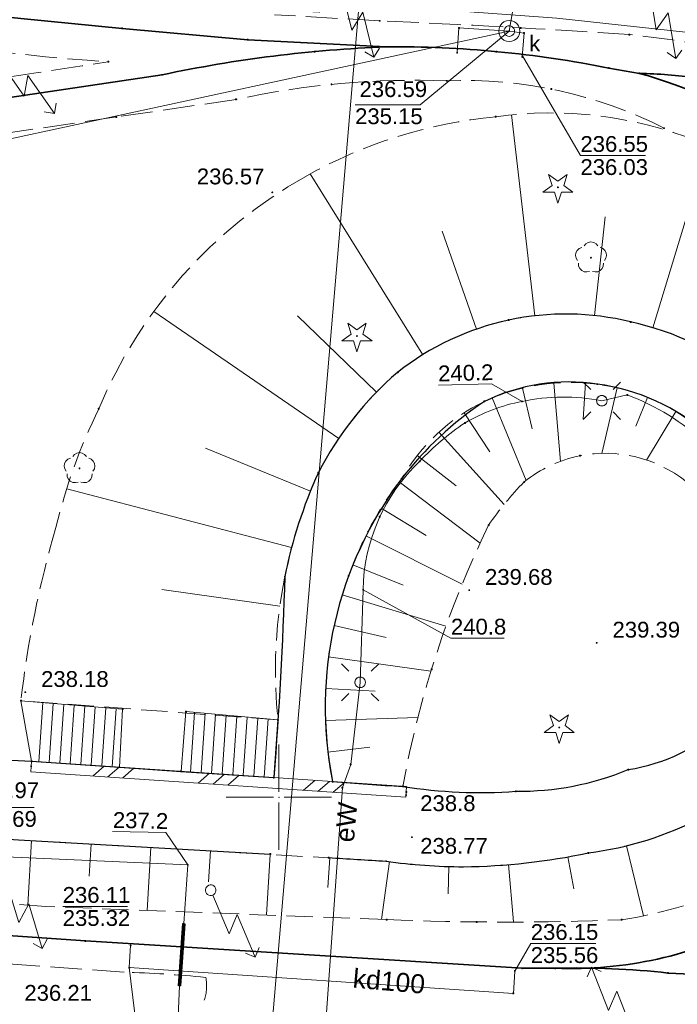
# Model space of a CAD drawing. Header units: metres. Extents: x 6603648 to 6604252, y 5739748 to 5740166.
# Tile 104 of 114: x 6604138 to 6604169, y 5740040 to 5740087. Entities that reach past the tile are written whole.
import ezdxf
from ezdxf.enums import TextEntityAlignment as Align

# ---------------------------------------------------------------- set-up
doc = ezdxf.new("R2010")
doc.units = ezdxf.units.M
doc.header["$PDSIZE"] = 0.75
for name, pattern in [('ARK_LIN', [50, 50, 0]), ('PRZER2_5-1', [1.75, 1.25, -0.5]), ('PRZER3-1', [2, 1.5, -0.5])]:
    doc.linetypes.add(name, pattern=pattern)
doc.layers.get('0').update_dxf_attribs({"linetype": 'CONTINUOUS'})
for name, color, linetype, lineweight, true_color in [('GSLDSS', 7, 'CONTINUOUS', 18, 0x0a0909), ('GSLKOU', 7, 'CONTINUOUS', 18, 0x0a0909), ('GSLKRW', 7, 'CONTINUOUS', 25, 0x0a0909), ('GSLTTR', 7, 'CONTINUOUS', 35, 0x0a0909), ('GSPPRB', 7, 'CONTINUOUS', 18, 0x0a0909), ('GSPRDI', 7, 'CONTINUOUS', 18, 0x008000), ('GSPRDL', 7, 'CONTINUOUS', 18, 0x008000), ('GSPWPN', 7, 'CONTINUOUS', 13, 0x0a0909), ('GSPWPN_O', 7, 'CONTINUOUS', 13, 0x0a0909), ('GSPWPS', 7, 'CONTINUOUS', 13, 0x0a0909), ('GSPWPS_O', 7, 'CONTINUOUS', 13, 0x0a0909), ('GSSSCH', 7, 'CONTINUOUS', 18, 0x0a0909), ('GSSZSN', 7, 'CONTINUOUS', 18, 0x0a0909), ('GULENN', 1, 'CONTINUOUS', 18, 0xff0000), ('GULEOR', 1, 'CONTINUOUS', 35, 0xff0000), ('GULEWN', 1, 'CONTINUOUS', 18, 0xff0000), ('GULEWN_O', 1, 'CONTINUOUS', 18, 0xff0000), ('GULKDP', 7, 'CONTINUOUS', 18, 0x803300), ('GULKDP_O', 7, 'CONTINUOUS', 18, 0x803300), ('GULTPR', 7, 'CONTINUOUS', 18, 0xff9100), ('GUPISL', 7, 'CONTINUOUS', 18, 0x0a0909), ('GUPKSD', 7, 'CONTINUOUS', 18, 0x803300), ('GUPKWZ', 7, 'CONTINUOUS', 18, 0x0a0909), ('GUPKWZ_O', 7, 'CONTINUOUS', 18, 0x0a0909)]:
    doc.layers.add(name, color=color, linetype=linetype, lineweight=lineweight, true_color=true_color)
for name, color, linetype, true_color in [('GUPESH', 1, 'CONTINUOUS', 0xff0000), ('GUPESH_O', 1, 'CONTINUOUS', 0xff0000), ('GUPKSH', 7, 'CONTINUOUS', 0x803300), ('GUPKSH_O', 7, 'CONTINUOUS', 0x803300), ('GUPTSH_O', 7, 'CONTINUOUS', 0xff9100)]:
    doc.layers.add(name, color=color, linetype=linetype, true_color=true_color)
doc.layers.add('PKT_ARK', color=7, linetype='ARK_LIN', lineweight=18)
doc.styles.add('Arial', font='arial.ttf')

# ---------------------------------------------------------------- blocks, each defined once
blk = doc.blocks.new('GSPPRB0')
at = {"color": 0, "lineweight": 18}
blk.add_lwpolyline([(-0.007955, 0.0225), (0.007955, 0.0225), (0.0225, 0.007955), (0.0225, -0.007955), (0.007955, -0.0225), (-0.007955, -0.0225), (-0.0225, -0.007955), (-0.0225, 0.007955)], close=True, dxfattribs=at)
blk = doc.blocks.new('GSPWPS1')
blk.add_hatch(color=0).paths.add_polyline_path([(0, 0.045), (-0.011647, 0.043467), (-0.0225, 0.038971), (-0.03182, 0.03182), (-0.038971, 0.0225), (-0.043467, 0.011647), (-0.045, 0), (-0.043467, -0.011647), (-0.038971, -0.0225), (-0.03182, -0.03182), (-0.0225, -0.038971), (-0.011647, -0.043467), (0, -0.045), (0.011647, -0.043467), (0.0225, -0.038971), (0.03182, -0.03182), (0.038971, -0.0225), (0.043467, -0.011647), (0.045, 0), (0.043467, 0.011647), (0.038971, 0.0225), (0.03182, 0.03182), (0.0225, 0.038971), (0.011647, 0.043467)])
blk = doc.blocks.new('GUPISL1_5')
at = {"color": 0}
for points in [[(3.396745, 1.05234), (3.75, 0.7), (3.396745, 0.34766)], [(0.25, 0), (2.25, 0), (1.55, 0.7), (3.75, 0.7)]]:
    blk.add_lwpolyline(points, dxfattribs=at)
blk.add_lwpolyline([(0.25, 0), (0.241481, -0.064705), (0.216506, -0.125), (0.176777, -0.176777), (0.125, -0.216506), (0.064705, -0.241481), (0, -0.25), (-0.064705, -0.241481), (-0.125, -0.216506), (-0.176777, -0.176777), (-0.216506, -0.125), (-0.241481, -0.064705), (-0.25, 0), (-0.241481, 0.064705), (-0.216506, 0.125), (-0.176777, 0.176777), (-0.125, 0.216506), (-0.064705, 0.241481), (0, 0.25), (0.064705, 0.241481), (0.125, 0.216506), (0.176777, 0.176777), (0.216506, 0.125), (0.241481, 0.064705)], close=True, dxfattribs=at)
blk = doc.blocks.new('GUPISL1_10')
at = {"color": 0}
for points in [[(-0.883883, 0.883883), (-0.53033, 0.53033)], [(0.883883, 0.883883), (0.53033, 0.53033)], [(-0.883883, -0.883883), (-0.53033, -0.53033)], [(0.883883, -0.883883), (0.53033, -0.53033)]]:
    blk.add_lwpolyline(points, dxfattribs=at)
blk.add_lwpolyline([(0.25, 0), (0.234922, -0.085505), (0.19151, -0.160697), (0.125, -0.216507), (0.064705, -0.241482), (0, -0.25), (-0.064705, -0.241482), (-0.125, -0.216507), (-0.183262, -0.170042), (-0.225242, -0.10847), (-0.247207, -0.03726), (-0.247207, 0.03726), (-0.225242, 0.10847), (-0.183262, 0.170042), (-0.125, 0.216507), (-0.05563, 0.243732), (0.018682, 0.2493), (0.091335, 0.232718), (0.155872, 0.195458), (0.20656, 0.14083), (0.238893, 0.07369)], close=True, dxfattribs=at)
blk = doc.blocks.new('GUPISL1_4')
at = {"color": 0}
blk.add_lwpolyline([(0.25, 0), (0.241481, -0.064705), (0.216506, -0.125), (0.176777, -0.176777), (0.125, -0.216506), (0.064705, -0.241481), (0, -0.25), (-0.064705, -0.241481), (-0.125, -0.216506), (-0.176777, -0.176777), (-0.216506, -0.125), (-0.241481, -0.064705), (-0.25, 0), (-0.241481, 0.064705), (-0.216506, 0.125), (-0.176777, 0.176777), (-0.125, 0.216506), (-0.064705, 0.241481), (0, 0.25), (0.064705, 0.241481), (0.125, 0.216506), (0.176777, 0.176777), (0.216506, 0.125), (0.241481, 0.064705)], close=True, dxfattribs=at)
blk = doc.blocks.new('GUPESH1')
blk.add_hatch(color=0).paths.add_polyline_path([(0, 0.045), (-0.011647, 0.043467), (-0.0225, 0.038971), (-0.03182, 0.03182), (-0.038971, 0.0225), (-0.043467, 0.011647), (-0.045, 0), (-0.043467, -0.011647), (-0.038971, -0.0225), (-0.03182, -0.03182), (-0.0225, -0.038971), (-0.011647, -0.043467), (0, -0.045), (0.011647, -0.043467), (0.0225, -0.038971), (0.03182, -0.03182), (0.038971, -0.0225), (0.043467, -0.011647), (0.045, 0), (0.043467, 0.011647), (0.038971, 0.0225), (0.03182, 0.03182), (0.0225, 0.038971), (0.011647, 0.043467)])
blk = doc.blocks.new('GUPKWZ1_1')
at = {"color": 0}
blk.add_lwpolyline([(0.25, 0), (0.241481, -0.064705), (0.216506, -0.125), (0.176777, -0.176777), (0.125, -0.216506), (0.064705, -0.241481), (0, -0.25), (-0.064705, -0.241481), (-0.125, -0.216506), (-0.176777, -0.176777), (-0.216506, -0.125), (-0.241481, -0.064705), (-0.25, 0), (-0.241481, 0.064705), (-0.216506, 0.125), (-0.176777, 0.176777), (-0.125, 0.216506), (-0.064705, 0.241481), (0, 0.25), (0.064705, 0.241481), (0.125, 0.216506), (0.176777, 0.176777), (0.216506, 0.125), (0.241481, 0.064705)], close=True, dxfattribs=at)
blk = doc.blocks.new('GUPKSD1_1')
at = {"color": 0}
blk.add_lwpolyline([(0.5, 0), (0.482963, -0.12941), (0.433013, -0.25), (0.353553, -0.353553), (0.25, -0.433013), (0.12941, -0.482963), (0, -0.5), (-0.12941, -0.482963), (-0.25, -0.433013), (-0.353553, -0.353553), (-0.433013, -0.25), (-0.482963, -0.12941), (-0.5, 0), (-0.482963, 0.12941), (-0.433013, 0.25), (-0.353553, 0.353553), (-0.25, 0.433013), (-0.12941, 0.482963), (0, 0.5), (0.12941, 0.482963), (0.25, 0.433013), (0.353553, 0.353553), (0.433013, 0.25), (0.482963, 0.12941)], close=True, dxfattribs=at)
blk = doc.blocks.new('GSPRDL1')
blk.add_hatch(color=0).paths.add_polyline_path([(-0.045, 0), (-0.042798, -0.013906), (-0.036406, -0.02645), (-0.02645, -0.036406), (-0.013906, -0.042798), (0, -0.045), (0.013906, -0.042798), (0.02645, -0.036406), (0.036406, -0.02645), (0.042798, -0.013906), (0.045, 0), (0.042798, 0.013906), (0.036406, 0.02645), (0.02645, 0.036406), (0.013906, 0.042798), (0, 0.045), (-0.013906, 0.042798), (-0.02645, 0.036406), (-0.036406, 0.02645), (-0.042798, 0.013906)])
at = {"color": 0}
for points in [[(-0.646351, 0.068773), (-0.677512, 0.194901), (-0.663766, 0.324092), (-0.606763, 0.440839), (-0.513345, 0.531129), (-0.394725, 0.584125), (-0.265141, 0.593465)], [(-0.134326, 0.635969), (-0.024001, 0.70458), (0.103115, 0.731429), (0.231763, 0.713292), (0.346501, 0.652348), (0.433559, 0.55591), (0.482485, 0.435555)], [(0.563333, 0.324277), (0.662679, 0.240553), (0.727494, 0.127956), (0.75, 0), (0.727494, -0.127956), (0.662679, -0.240553), (0.563333, -0.324277)], [(-0.265141, -0.593465), (-0.394725, -0.584125), (-0.513345, -0.531129), (-0.606763, -0.440839), (-0.663766, -0.324092), (-0.677512, -0.194901), (-0.646351, -0.068773)], [(0.482485, -0.435555), (0.433559, -0.55591), (0.346501, -0.652348), (0.231763, -0.713292), (0.103115, -0.731429), (-0.024001, -0.70458), (-0.134326, -0.635969)]]:
    blk.add_lwpolyline(points, dxfattribs=at)
blk = doc.blocks.new('GSPRDI1')
blk.add_hatch(color=0).paths.add_polyline_path([(-0.045, 0), (-0.042798, -0.013906), (-0.036406, -0.02645), (-0.02645, -0.036406), (-0.013906, -0.042798), (0, -0.045), (0.013906, -0.042798), (0.02645, -0.036406), (0.036406, -0.02645), (0.042798, -0.013906), (0.045, 0), (0.042798, 0.013906), (0.036406, 0.02645), (0.02645, 0.036406), (0.013906, 0.042798), (0, 0.045), (-0.013906, 0.042798), (-0.02645, 0.036406), (-0.036406, 0.02645), (-0.042798, 0.013906)])
at = {"color": 0}
blk.add_lwpolyline([(0.088531, -0.272471), (-0.231778, -0.713338), (-0.231778, -0.168396), (-0.750048, 0), (-0.231778, 0.168396), (-0.231778, 0.713338), (0.088531, 0.272471), (0.606801, 0.440867), (0.286493, 0), (0.606801, -0.440867)], close=True, dxfattribs=at)
blk = doc.blocks.new('GSPWPN1')
blk.add_hatch(color=0).paths.add_polyline_path([(0, 0.045), (-0.011647, 0.043467), (-0.0225, 0.038971), (-0.03182, 0.03182), (-0.038971, 0.0225), (-0.043467, 0.011647), (-0.045, 0), (-0.043467, -0.011647), (-0.038971, -0.0225), (-0.03182, -0.03182), (-0.0225, -0.038971), (-0.011647, -0.043467), (0, -0.045), (0.011647, -0.043467), (0.0225, -0.038971), (0.03182, -0.03182), (0.038971, -0.0225), (0.043467, -0.011647), (0.045, 0), (0.043467, 0.011647), (0.038971, 0.0225), (0.03182, 0.03182), (0.0225, 0.038971), (0.011647, 0.043467)])
blk = doc.blocks.new('GUPKSH1')
blk.add_hatch(color=0).paths.add_polyline_path([(0, 0.045), (-0.011647, 0.043467), (-0.0225, 0.038971), (-0.03182, 0.03182), (-0.038971, 0.0225), (-0.043467, 0.011647), (-0.045, 0), (-0.043467, -0.011647), (-0.038971, -0.0225), (-0.03182, -0.03182), (-0.0225, -0.038971), (-0.011647, -0.043467), (0, -0.045), (0.011647, -0.043467), (0.0225, -0.038971), (0.03182, -0.03182), (0.038971, -0.0225), (0.043467, -0.011647), (0.045, 0), (0.043467, 0.011647), (0.038971, 0.0225), (0.03182, 0.03182), (0.0225, 0.038971), (0.011647, 0.043467)])
blk = doc.blocks.new('GSLDSS1')
at = {"color": 0}
for points in [[(-0.955, -0.25), (-0.455, 0.25)], [(-0.25, -0.25), (0.25, 0.25)], [(0.455, -0.25), (0.955, 0.25)]]:
    blk.add_lwpolyline(points, dxfattribs=at)
blk = doc.blocks.new('GSLDSS2')
at = {"color": 0}
blk.add_lwpolyline([(0, 0.25), (0, -0.25)], dxfattribs=at)
blk = doc.blocks.new('ASS_SYM', base_point=(826.5, 303.25))
at = {"layer": 'PKT_ARK'}
for p, q in [((826.5, 303.5), (826.5, 305.75)), ((826.25, 303.25), (824, 303.25)), ((826.5, 303), (826.5, 300.75)), ((826.75, 303.25), (829, 303.25))]:
    blk.add_line(p, q, dxfattribs=at)
blk.add_point((826.5, 303.25), dxfattribs=at)
blk.add_point((826.5, 303.25), dxfattribs=at)

msp = doc.modelspace()

# ---------------------------------------------------------------- linework, layer by layer
at = {"layer": 'GSLDSS', "color": 18, "linetype": 'Continuous', "lineweight": 18, "true_color": 0x0a0909}
for points in [[(6604138.267, 5740051.706), (6604156.057, 5740050.499)], [(6604138.233, 5740051.207), (6604156.023, 5740050)]]:
    msp.add_lwpolyline(points, dxfattribs=at)
at = {"layer": 'GSLKOU', "color": 18, "linetype": 'PRZER3-1', "lineweight": 18, "true_color": 0x0a0909}
for points in [[(6604141.907, 5740084.871, -0.053183), (6604126.211, 5740087.487)], [(6604154.772, 5740086.809, -0.005565), (6604166.617, 5740086.157)], [(6604170.72, 5740085.569, 0.018026), (6604166.617, 5740086.157)], [(6604141.907, 5740084.871, -0.006128), (6604135.256, 5740083.878)], [(6604157.949, 5740083.963, 0.062447), (6604147.965, 5740083.082)], [(6604168.267, 5740081.719, 0.128258), (6604157.949, 5740083.963)], [(6604146.529, 5740041.455, 0.019696), (6604142.653, 5740041.698), (6604131.424, 5740042.523)], [(6604146.46, 5740040.384, 0.135768), (6604146.529, 5740041.455)]]:
    msp.add_lwpolyline(points, format="xyb", dxfattribs=at)
for points in [[(6604154.772, 5740086.809), (6604149.795, 5740087.1)], [(6604147.965, 5740083.082), (6604142.29, 5740082.249)], [(6604142.29, 5740082.249), (6604135.598, 5740081.264)]]:
    msp.add_lwpolyline(points, dxfattribs=at)
at = {"layer": 'GSLKRW', "color": 18, "linetype": 'Continuous', "lineweight": 25, "true_color": 0x0a0909}
for points in [[(6604078.702, 5740075.463), (6604078.436, 5740071.757), (6604078.095, 5740066.789), (6604080.313, 5740064.413), (6604095.949, 5740063.306), (6604095.702, 5740059.66), (6604079.849, 5740060.663), (6604077.504, 5740057.896), (6604077.432, 5740056.494, 0.506773), (6604078.556, 5740055.266), (6604107.524, 5740053.246), (6604138.267, 5740051.706), (6604142.436, 5740051.423), (6604145.357, 5740051.225), (6604149.757, 5740050.927)], [(6604152.353, 5740047.135, -0.002218), (6604155.086, 5740046.966, 0.034905), (6604158.757, 5740046.701, 0.049034), (6604164.675, 5740047.36, 0.087623), (6604170.092, 5740049.049, 0.138762), (6604174.741, 5740052.643, 0.118971), (6604176.821, 5740058.175, 0.113231), (6604175.984, 5740064.47, 0.136849), (6604172.457, 5740069.8, 0.112801), (6604166.68, 5740072.535, 0.1135), (6604160.897, 5740072.619, 0.113973), (6604155.626, 5740070.143, 0.0963), (6604151.87, 5740065.387, 0.057261), (6604150.279, 5740060.464, -0.012188), (6604149.757, 5740050.927)], [(6603888.801, 5740017.506), (6603885.242, 5740019.905, -0.218891), (6603885.821, 5740024.938), (6603888.034, 5740028.323), (6603906.03, 5740055.169), (6603908.072, 5740058.081), (6603912.794, 5740059.515), (6603917.178, 5740060.884), (6603953.638, 5740058.284), (6604021.892, 5740053.85), (6604045.218, 5740052.297), (6604064.461, 5740050.903), (6604072.071, 5740050.465), (6604076.781, 5740050.019), (6604079.816, 5740051.791), (6604113.94, 5740049.504), (6604137.646, 5740047.978), (6604149.589, 5740047.305)]]:
    msp.add_lwpolyline(points, format="xyb", dxfattribs=at)
msp.add_lwpolyline([(6604152.543, 5740050.738, 0.00478), (6604155.878, 5740050.511, 0.058001), (6604161.235, 5740050.282, 0.100799), (6604166.566, 5740051.309, 0.312502), (6604173.634, 5740057.982, 0.140193), (6604172.88, 5740063.638, 0.111889), (6604170.329, 5740067.187, 0.150886), (6604165.099, 5740069.583, 0.151745), (6604159.744, 5740068.765, 0.081256), (6604155.817, 5740065.096, 0.213558)], format="xyb", close=True, dxfattribs=at)
at = {"layer": 'GSLTTR', "color": 18, "linetype": 'Continuous', "lineweight": 35, "true_color": 0x0a0909}
for points in [[(6604167.096, 5740084.318), (6604165.645, 5740084.567, 0.051508), (6604155.081, 5740085.576), (6604148.519, 5740085.913), (6604142.563, 5740086.451), (6604137.767, 5740086.918, -0.022546), (6604130.54, 5740088.044, -0.013186), (6604126.863, 5740088.878, 0.011074), (6604122.61, 5740090.102, 0.01075), (6604118.319, 5740091.134, 0.033008), (6604107.939, 5740092.757), (6604098.337, 5740093.504), (6604070.94, 5740095.464), (6604010.94, 5740099.16)], [(6604068.91, 5740077.308), (6604083.319, 5740076.669, 0.021873), (6604087.11, 5740076.425, 0.016692), (6604091.011, 5740076.521, 0.018464), (6604094.749, 5740076.858, -0.008612), (6604103.734, 5740078.251), (6604131.476, 5740082.313), (6604144.458, 5740084.247, -0.042741), (6604155.081, 5740085.576)], [(6604163.112, 5740041.89, 0.128523), (6604172.531, 5740043.977, 0.098744), (6604179.365, 5740049.885, 0.096383), (6604183.149, 5740057.078, 0.079408), (6604184.04, 5740063.872, 0.09093), (6604182.645, 5740070.943, 0.078559), (6604178.985, 5740076.887, 0.144244), (6604167.096, 5740084.318)], [(6604167.096, 5740084.318, -0.028285), (6604169.798, 5740084.106, -0.055782), (6604174.877, 5740082.841, -0.084448), (6604180.638, 5740079.73, -0.051159), (6604184.519, 5740075.669, -0.060941), (6604187.78, 5740070.306, -0.016376), (6604190.072, 5740062.242), (6604191.075, 5740054.389), (6604194.078, 5740036.806)], [(6604163.112, 5740041.89, -0.033898), (6604168.458, 5740041.663, -0.073586), (6604174.082, 5740040.625, -0.024521), (6604181.625, 5740036.567, -0.038933), (6604184.877, 5740034.002, -0.119005), (6604191, 5740026.38, -0.122274), (6604193.17, 5740012.89)]]:
    msp.add_lwpolyline(points, format="xyb", dxfattribs=at)
for points in [[(6604037.573, 5740050.167), (6604048.92, 5740049.444), (6604059.65, 5740048.692), (6604071.729, 5740047.86), (6604083.207, 5740047.101), (6604095.449, 5740046.202), (6604106.259, 5740045.477), (6604116.367, 5740044.842), (6604127.74, 5740044.087), (6604140.825, 5740043.186)], [(6604140.825, 5740043.186), (6604161.536, 5740041.889), (6604163.112, 5740041.89)]]:
    msp.add_lwpolyline(points, dxfattribs=at)
at = {"layer": 'GSSSCH', "color": 18, "linetype": 'Continuous', "lineweight": 18, "true_color": 0x0a0909}
for points in [[(6604137.764, 5740054.572), (6604138.267, 5740051.706), (6604142.436, 5740051.423), (6604142.583, 5740054.179)], [(6604145.586, 5740054.059), (6604145.357, 5740051.225), (6604149.757, 5740050.927), (6604149.955, 5740053.666)]]:
    msp.add_lwpolyline(points, close=True, dxfattribs=at)
for points in [[(6604138.606, 5740051.683), (6604138.796, 5740054.488)], [(6604139.104, 5740051.649), (6604139.294, 5740054.447)], [(6604139.603, 5740051.615), (6604139.793, 5740054.407)], [(6604140.102, 5740051.582), (6604140.291, 5740054.366)], [(6604140.601, 5740051.548), (6604140.789, 5740054.325)], [(6604141.1, 5740051.514), (6604141.288, 5740054.284)], [(6604141.599, 5740051.48), (6604141.786, 5740054.244)], [(6604142.098, 5740051.446), (6604142.285, 5740054.203)], [(6604145.811, 5740051.194), (6604146.003, 5740054.021)], [(6604146.31, 5740051.16), (6604146.501, 5740053.977)], [(6604146.809, 5740051.127), (6604146.999, 5740053.932)], [(6604147.308, 5740051.093), (6604147.497, 5740053.887)], [(6604147.807, 5740051.059), (6604147.996, 5740053.842)], [(6604148.306, 5740051.025), (6604148.494, 5740053.798)], [(6604148.804, 5740050.991), (6604148.992, 5740053.753)], [(6604149.303, 5740050.957), (6604149.49, 5740053.708)]]:
    msp.add_lwpolyline(points, dxfattribs=at)
at = {"layer": 'GSSZSN', "color": 18, "linetype": 'PRZER2_5-1', "lineweight": 18, "true_color": 0x0a0909}
for points in [[(6604200.31, 5739975.805), (6604201.657, 5740002.249), (6604202.338, 5740017.198), (6604202.391, 5740021.274, 0.030141), (6604201.969, 5740032.124, 0.048447), (6604196.604, 5740055.037, 0.157931), (6604186.235, 5740077.685, 0.088608), (6604179.979, 5740083.224, 0.100943), (6604163.705, 5740088.239), (6604155.047, 5740089.58), (6604149.904, 5740090.103), (6604128.57, 5740092.566), (6604104.139, 5740096.179), (6604080.731, 5740097.978), (6604078.231, 5740098.107), (6604071.112, 5740098.748), (6604054.777, 5740100.339), (6604036.908, 5740101.601)], [(6604172.457, 5740069.8, 0.112801), (6604166.68, 5740072.535, 0.1135), (6604160.897, 5740072.619, 0.113973), (6604155.626, 5740070.143, 0.0963), (6604151.87, 5740065.387, 0.133341), (6604149.955, 5740053.666), (6604137.764, 5740054.572, -0.04295), (6604139.421, 5740062.779, -0.054717), (6604141.457, 5740068.419, -0.166254), (6604151.239, 5740079.417, -0.105758), (6604160.284, 5740082.259, -0.130843), (6604169.85, 5740081.1, -0.140353)], [(6604172.457, 5740069.8, 0.112801), (6604166.68, 5740072.535, 0.1135), (6604160.897, 5740072.619, 0.113973), (6604155.626, 5740070.143, 0.0963), (6604151.87, 5740065.387, 0.133341), (6604149.955, 5740053.666), (6604137.764, 5740054.572, -0.04295), (6604139.421, 5740062.779, -0.054717), (6604141.457, 5740068.419, -0.166254), (6604151.239, 5740079.417, -0.105758), (6604160.284, 5740082.259, -0.130843), (6604169.85, 5740081.1, -0.140353)], [(6604172.088, 5740045.897, -0.063547), (6604166.26, 5740044.187, -0.020206), (6604155.106, 5740044.198), (6604138.95, 5740044.814), (6604113.443, 5740046.833), (6604079.64, 5740049.607), (6604076.781, 5740050.019), (6604079.816, 5740051.791), (6604113.94, 5740049.504), (6604137.646, 5740047.978), (6604155.086, 5740046.966, 0.034905), (6604158.757, 5740046.701, 0.049034), (6604164.675, 5740047.36, 0.087623), (6604170.092, 5740049.049, 0.138762)], [(6604172.088, 5740045.897, -0.063547), (6604166.26, 5740044.187, -0.020206), (6604155.106, 5740044.198), (6604138.95, 5740044.814), (6604113.443, 5740046.833), (6604079.64, 5740049.607), (6604076.781, 5740050.019), (6604079.816, 5740051.791), (6604113.94, 5740049.504), (6604137.646, 5740047.978), (6604155.086, 5740046.966, 0.034905), (6604158.757, 5740046.701, 0.049034), (6604164.675, 5740047.36, 0.087623), (6604170.092, 5740049.049, 0.138762)]]:
    msp.add_lwpolyline(points, format="xyb", dxfattribs=at)
at = {"layer": 'GSSZSN', "color": 18, "linetype": 'Continuous', "lineweight": 18, "true_color": 0x0a0909}
for points in [[(6604162.133, 5740072.822), (6604161.025, 5740082.348)], [(6604162.133, 5740072.822), (6604161.025, 5740082.348)], [(6604167.733, 5740072.26), (6604170.354, 5740080.875)], [(6604167.733, 5740072.26), (6604170.354, 5740080.875)], [(6604156.821, 5740070.978), (6604151.483, 5740079.553)], [(6604156.821, 5740070.978), (6604151.483, 5740079.553)], [(6604164.962, 5740072.835), (6604165.479, 5740077.508)], [(6604164.962, 5740072.835), (6604165.479, 5740077.508)], [(6604159.376, 5740072.192), (6604157.744, 5740076.83)], [(6604159.376, 5740072.192), (6604157.744, 5740076.83)], [(6604152.834, 5740067.009), (6604144.063, 5740073.03)], [(6604152.834, 5740067.009), (6604144.063, 5740073.03)], [(6604154.623, 5740069.202), (6604150.877, 5740072.824)], [(6604154.623, 5740069.202), (6604150.877, 5740072.824)], [(6604161.55, 5740069.393), (6604162.017, 5740067.457)], [(6604163.038, 5740069.632), (6604163.348, 5740065.919)], [(6604164.546, 5740069.639), (6604164.425, 5740067.915)], [(6604166.036, 5740069.409), (6604165.309, 5740066.302)], [(6604160.116, 5740068.927), (6604161.723, 5740065.022)], [(6604167.474, 5740068.953), (6604166.922, 5740067.597)], [(6604158.783, 5740068.223), (6604160.001, 5740066.367)], [(6604168.825, 5740068.284), (6604167.439, 5740065.985)], [(6604157.589, 5740067.303), (6604160.68, 5740063.88)], [(6604151.497, 5740064.517), (6604146.51, 5740066.545)], [(6604151.497, 5740064.517), (6604146.51, 5740066.545)], [(6604156.562, 5740066.199), (6604158.4, 5740064.756)], [(6604155.71, 5740064.955), (6604159.54, 5740062.05)], [(6604150.598, 5740061.831), (6604139.934, 5740064.617)], [(6604150.598, 5740061.831), (6604139.934, 5740064.617)], [(6604154.856, 5740063.711), (6604156.986, 5740062.408)], [(6604154.119, 5740062.394), (6604158.688, 5740060.098)], [(6604153.504, 5740061.017), (6604155.896, 5740060.054)], [(6604150.042, 5740059.054), (6604144.444, 5740059.841)], [(6604150.042, 5740059.054), (6604144.444, 5740059.841)], [(6604153.003, 5740059.593), (6604157.923, 5740058.108)], [(6604152.617, 5740058.134), (6604155.08, 5740057.572)], [(6604152.355, 5740056.648), (6604157.21, 5740055.972)], [(6604152.218, 5740055.146), (6604154.557, 5740055.023)], [(6604152.207, 5740053.637), (6604156.594, 5740053.783)], [(6604152.322, 5740052.132), (6604154.317, 5740052.371)], [(6604138.084, 5740044.883), (6604138.262, 5740047.943)], [(6604138.084, 5740044.883), (6604138.262, 5740047.943)], [(6604141.091, 5740047.778), (6604141.003, 5740046.259)], [(6604141.091, 5740047.778), (6604141.003, 5740046.259)], [(6604143.747, 5740044.631), (6604143.921, 5740047.614)], [(6604143.747, 5740044.631), (6604143.921, 5740047.614)], [(6604167.283, 5740044.374), (6604166.485, 5740047.697)], [(6604167.283, 5740044.374), (6604166.485, 5740047.697)], [(6604146.75, 5740047.45), (6604146.665, 5740045.986)], [(6604146.75, 5740047.45), (6604146.665, 5740045.986)], [(6604149.413, 5740044.415), (6604149.579, 5740047.286)], [(6604149.413, 5740044.415), (6604149.579, 5740047.286)], [(6604152.409, 5740047.121), (6604152.327, 5740045.714)], [(6604152.409, 5740047.121), (6604152.327, 5740045.714)], [(6604163.701, 5740047.17), (6604163.985, 5740045.648)], [(6604163.701, 5740047.17), (6604163.985, 5740045.648)], [(6604154.871, 5740044.207), (6604155.237, 5740046.946)], [(6604154.871, 5740044.207), (6604155.237, 5740046.946)], [(6604158.061, 5740046.713), (6604158.024, 5740045.413)], [(6604158.061, 5740046.713), (6604158.024, 5740045.413)], [(6604161.127, 5740044.084), (6604160.892, 5740046.805)], [(6604161.127, 5740044.084), (6604160.892, 5740046.805)]]:
    msp.add_lwpolyline(points, dxfattribs=at)
at = {"layer": 'GSSZSN', "color": 18, "linetype": 'PRZER2_5-1', "lineweight": 18, "true_color": 0x0a0909}
msp.add_lwpolyline([(6604152.543, 5740050.738, -0.138333), (6604153.309, 5740060.495, -0.079199), (6604155.817, 5740065.096, -0.150512), (6604159.744, 5740068.765, -0.141725), (6604165.099, 5740069.583, -0.2649), (6604172.88, 5740063.638), (6604173.634, 5740057.982), (6604172.744, 5740060.464, 0.180268), (6604169.313, 5740064.966, 0.220769), (6604164.277, 5740066.186, 0.117341), (6604161.63, 5740064.95, 0.041163), (6604159.942, 5740062.898, 0.068366), (6604155.878, 5740050.511)], format="xyb", close=True, dxfattribs=at)
at = {"layer": 'GULENN', "color": 1, "linetype": 'Continuous', "lineweight": 18, "true_color": 0xff0000}
for points in [[(6604188.488, 5740076.383), (6604186.39, 5740076.271), (6604184.529, 5740078.294), (6604181.979, 5740080.753), (6604178.505, 5740082.924), (6604175.22, 5740084.639), (6604175.714, 5740086.429), (6604174.721, 5740086.069), (6604170.88, 5740086.092), (6604163.181, 5740086.938), (6604153.394, 5740087.652), (6604152.916, 5740088.553), (6604151.904, 5740087.222), (6604144.781, 5740087.599), (6604128.001, 5740089.767), (6604125.871, 5740084.776)], [(6604065.993, 5740059.265), (6604079.687, 5740058.229), (6604095.988, 5740056.886), (6604128.544, 5740054.978), (6604130.431, 5740055.635), (6604132.494, 5740055.497), (6604134.309, 5740055.273), (6604134.98, 5740051.756), (6604134.912, 5740047.674), (6604134.88, 5740047.273), (6604145.672, 5740046.799), (6604145.488, 5740044.005), (6604145.287, 5740041.06), (6604144.866, 5740031.62)]]:
    msp.add_lwpolyline(points, dxfattribs=at)
at = {"layer": 'GULEOR', "color": 1, "linetype": 'Continuous', "lineweight": 35, "true_color": 0xff0000}
for points in [[(6604145.237, 5740041.064), (6604145.438, 5740044.008)], [(6604145.537, 5740044.001), (6604145.336, 5740041.057)]]:
    msp.add_lwpolyline(points, dxfattribs=at)
at = {"layer": 'GULEWN', "color": 1, "linetype": 'Continuous', "lineweight": 18, "true_color": 0xff0000}
msp.add_lwpolyline([(6604172.571, 5740057.13, 0.056659), (6604173.12, 5740059.161, 0.139475), (6604172.807, 5740063.326, 0.192612), (6604166.52, 5740069.071), (6604165.315, 5740068.797, 0.099197), (6604161.535, 5740068.761, 0.087399), (6604158.825, 5740067.747, 0.057207), (6604156.671, 5740065.923, 0.201625), (6604153.992, 5740059.838), (6604153.85, 5740055.445), (6604153.408, 5740051.555), (6604153.01, 5740050.457), (6604151.933, 5740035.332), (6604152.883, 5740034.351), (6604151.856, 5740028.179), (6604151.738, 5740026.616), (6604151.806, 5740025.178), (6604150.906, 5740014.717), (6604149.966, 5740000.746), (6604150.015, 5739999.266), (6604149.906, 5739998.224), (6604149.201, 5739989.498), (6604148.755, 5739981.318)], format="xyb", dxfattribs=at)
at = {"layer": 'GULKDP', "color": 36, "linetype": 'Continuous', "lineweight": 18, "true_color": 0x803300}
for points in [[(6604160.923, 5740086.323), (6604161.141, 5740087.595)], [(6604160.923, 5740086.323), (6604126.045, 5740078.802), (6604075.213, 5740069.852), (6604072.17, 5740042.055)], [(6604158.453, 5740085.293), (6604158.539, 5740086.475), (6604160.923, 5740086.323)], [(6604161.538, 5740085.095), (6604161.625, 5740086.227), (6604160.923, 5740086.323)], [(6604143.402, 5740037.782), (6604142.899, 5740041.922), (6604142.968, 5740042.974)], [(6604142.899, 5740041.922), (6604161.117, 5740040.697), (6604161.186, 5740041.759)]]:
    msp.add_lwpolyline(points, dxfattribs=at)
at = {"layer": 'GULTPR', "color": 30, "linetype": 'Continuous', "lineweight": 18, "true_color": 0xff9100}
msp.add_lwpolyline([(6604141.932, 5739948.482), (6604155.423, 5740106.548), (6604158.075, 5740132.167)], dxfattribs=at)
at = {"layer": 'GUPESH_O', "color": 1, "linetype": 'Continuous', "lineweight": 13, "true_color": 0xff0000, "flags": 128}
for points in [[(6604161.535, 5740068.761), (6604160.082, 5740069.603), (6604157.563, 5740069.538)], [(6604153.992, 5740059.838), (6604158.158, 5740057.539), (6604160.678, 5740057.539)], [(6604145.672, 5740046.799), (6604144.634, 5740048.321), (6604142.114, 5740048.376)]]:
    msp.add_lwpolyline(points, dxfattribs=at)
at = {"layer": 'GUPKSH_O', "color": 36, "linetype": 'Continuous', "lineweight": 13, "true_color": 0x803300, "flags": 128}
for points in [[(6604160.923, 5740086.323), (6604156.693, 5740082.832), (6604153.613, 5740082.832)], [(6604161.546, 5740085.143), (6604164.299, 5740080.423), (6604167.379, 5740080.423)], [(6604139.745, 5740044.819), (6604142.825, 5740044.819)], [(6604161.943, 5740043.062), (6604161.186, 5740041.759)], [(6604161.943, 5740043.062), (6604165.023, 5740043.062)]]:
    msp.add_lwpolyline(points, dxfattribs=at)
at = {"layer": 'GUPTSH_O', "color": 30, "linetype": 'Continuous', "lineweight": 13, "true_color": 0xff9100, "flags": 128}
msp.add_lwpolyline([(6604133.049, 5740052.577), (6604135.311, 5740049.517), (6604138.391, 5740049.517)], dxfattribs=at)

# ---------------------------------------------------------------- block references
at = {"layer": 'GSLDSS', "color": 18, "linetype": 'Continuous', "lineweight": 18, "true_color": 0x0a0909, "rotation": 356.1185359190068}
for name, p in [('GSLDSS2', (6604138.25, 5740051.457)), ('GSLDSS1', (6604142.156, 5740051.192)), ('GSLDSS1', (6604142.156, 5740051.192)), ('GSLDSS1', (6604147.145, 5740050.853)), ('GSLDSS1', (6604147.145, 5740050.853)), ('GSLDSS1', (6604152.134, 5740050.515)), ('GSLDSS1', (6604152.134, 5740050.515)), ('GSLDSS2', (6604156.04, 5740050.25))]:
    msp.add_blockref(name, p, dxfattribs=at)
at = {"layer": 'GSPPRB', "color": 18, "linetype": 'Continuous', "lineweight": 18, "true_color": 0x0a0909, "rotation": 90}
for p in [(6604154.772, 5740086.809), (6604142.563, 5740086.451), (6604158.539, 5740086.475), (6604161.46, 5740086.473), (6604161.625, 5740086.227), (6604148.519, 5740085.913), (6604166.617, 5740086.157), (6604151.691, 5740085.351), (6604155.081, 5740085.576), (6604160.314, 5740085.35), (6604141.907, 5740084.871), (6604165.645, 5740084.567), (6604167.096, 5740084.318), (6604144.458, 5740084.247), (6604157.949, 5740083.963), (6604152.492, 5740083.793), (6604162.918, 5740083.572), (6604147.965, 5740083.082), (6604142.29, 5740082.249), (6604160.284, 5740082.259), (6604168.267, 5740081.719), (6604160.897, 5740072.619), (6604166.68, 5740072.535), (6604155.626, 5740070.143), (6604165.099, 5740069.583), (6604166.52, 5740069.071), (6604159.744, 5740068.765), (6604141.457, 5740068.419), (6604158.825, 5740067.747), (6604164.277, 5740066.186), (6604156.671, 5740065.923), (6604151.87, 5740065.387), (6604155.817, 5740065.096), (6604161.63, 5740064.95), (6604154.783, 5740063.295), (6604159.942, 5740062.898), (6604150.279, 5740060.464), (6604153.309, 5740060.495), (6604157.238, 5740056.065), (6604137.764, 5740054.572), (6604142.583, 5740054.179), (6604145.586, 5740054.059), (6604149.955, 5740053.666), (6604138.267, 5740051.706), (6604138.25, 5740051.457), (6604142.436, 5740051.423), (6604145.357, 5740051.225), (6604153.408, 5740051.555), (6604166.566, 5740051.309), (6604149.757, 5740050.927), (6604152.543, 5740050.738), (6604153.01, 5740050.457), (6604155.878, 5740050.511), (6604156.04, 5740050.25), (6604161.235, 5740050.282), (6604149.589, 5740047.305), (6604152.353, 5740047.135), (6604155.086, 5740046.966), (6604164.675, 5740047.36), (6604155.106, 5740044.198), (6604166.26, 5740044.187), (6604145.488, 5740044.005), (6604159.378, 5740044.087), (6604140.825, 5740043.186), (6604142.899, 5740041.922), (6604161.536, 5740041.889), (6604163.112, 5740041.89), (6604168.458, 5740041.663), (6604145.287, 5740041.06), (6604161.117, 5740040.697)]:
    msp.add_blockref('GSPPRB0', p, dxfattribs=at)
at = {"layer": 'GSPRDI', "color": 96, "linetype": 'Continuous', "lineweight": 18, "true_color": 0x008000, "rotation": 90}
for p in [(6604163.232, 5740078.917), (6604153.701, 5740071.865), (6604163.295, 5740053.303)]:
    msp.add_blockref('GSPRDI1', p, dxfattribs=at)
at = {"layer": 'GSPRDL', "color": 96, "linetype": 'Continuous', "lineweight": 18, "true_color": 0x008000, "rotation": 90}
for p in [(6604164.799, 5740075.578), (6604140.544, 5740065.59)]:
    msp.add_blockref('GSPRDL1', p, dxfattribs=at)
at = {"layer": 'GSPWPN', "color": 18, "linetype": 'Continuous', "lineweight": 13, "true_color": 0x0a0909, "rotation": 90}
msp.add_blockref('GSPWPN1', (6604156.03, 5740050.1), dxfattribs=at)
at = {"layer": 'GSPWPS', "color": 18, "linetype": 'Continuous', "lineweight": 13, "true_color": 0x0a0909, "rotation": 90}
for p in [(6604149.685, 5740078.675), (6604159.024, 5740059.817), (6604165.071, 5740057.317), (6604137.971, 5740054.977), (6604156.307, 5740048.107)]:
    msp.add_blockref('GSPWPS1', p, dxfattribs=at)
at = {"layer": 'GUPESH', "color": 1, "linetype": 'Continuous', "lineweight": 5, "true_color": 0xff0000, "rotation": 90}
for p in [(6604161.535, 5740068.761), (6604153.992, 5740059.838), (6604145.672, 5740046.799), (6604145.488, 5740044.005), (6604145.287, 5740041.06)]:
    msp.add_blockref('GUPESH1', p, dxfattribs=at)
at = {"layer": 'GUPISL', "color": 18, "linetype": 'Continuous', "lineweight": 18, "true_color": 0x0a0909}
for name, p, rotation in [('GUPISL1_5', (6604152.916, 5740088.553), 284.0956339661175), ('GUPISL1_5', (6604167.529, 5740088.605), 279.1942219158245), ('GUPISL1_5', (6604136.618, 5740085.07), 305.2983306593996), ('GUPISL1_10', (6604165.315, 5740068.797), 90), ('GUPISL1_4', (6604165.315, 5740068.797), 90), ('GUPISL1_10', (6604153.85, 5740055.445), 90), ('GUPISL1_4', (6604153.85, 5740055.445), 90), ('GUPISL1_5', (6604137.011, 5740046.215), 287.0153485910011), ('GUPISL1_5', (6604146.766, 5740045.591), 293.0475394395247), ('GUPISL1_5', (6604166.839, 5740038.701), 111.3094971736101)]:
    msp.add_blockref(name, p, dxfattribs=dict(at, rotation=rotation))
at = {"layer": 'GUPKSD', "color": 36, "linetype": 'Continuous', "lineweight": 18, "true_color": 0x803300, "rotation": 90}
msp.add_blockref('GUPKSD1_1', (6604160.923, 5740086.323), dxfattribs=at)
at = {"layer": 'GUPKSH', "color": 36, "linetype": 'Continuous', "lineweight": 5, "true_color": 0x803300, "rotation": 90}
for p in [(6604160.923, 5740086.323), (6604160.923, 5740086.323), (6604158.453, 5740085.293), (6604161.538, 5740085.095), (6604142.968, 5740042.974), (6604142.899, 5740041.922), (6604161.186, 5740041.759)]:
    msp.add_blockref('GUPKSH1', p, dxfattribs=at)
at = {"layer": 'GUPKWZ', "color": 18, "linetype": 'Continuous', "lineweight": 18, "true_color": 0x0a0909, "rotation": 90}
msp.add_blockref('GUPKWZ1_1', (6604160.923, 5740086.323), dxfattribs=at)
at = {"layer": 'PKT_ARK', "linetype": 'Continuous'}
msp.add_blockref('ASS_SYM', (6604150, 5740050), dxfattribs=at)

# ---------------------------------------------------------------- texts
at = {"layer": 'GSPWPN_O', "color": 18, "linetype": 'Continuous', "lineweight": 0, "true_color": 0x0a0909, "style": 'Arial'}
msp.add_text('238.8', height=0.75, rotation=360, dxfattribs=at).set_placement((6604156.702, 5740049.34))
at = {"layer": 'GSPWPS_O', "color": 18, "linetype": 'Continuous', "lineweight": 0, "true_color": 0x0a0909, "style": 'Arial'}
for s, p in [('236.57', (6604146.106, 5740079.056)), ('239.68', (6604159.774, 5740060.067)), ('239.39', (6604165.821, 5740057.567)), ('238.18', (6604138.721, 5740055.227)), ('238.77', (6604156.702, 5740047.315))]:
    msp.add_text(s, height=0.75, rotation=360, dxfattribs=at).set_placement(p)
at = {"layer": 'GULEWN_O', "color": 1, "linetype": 'Continuous', "lineweight": 0, "true_color": 0xff0000, "style": 'Arial'}
msp.add_text('eW', height=0.9, rotation=84.7782, dxfattribs=at).set_placement((6604153.636, 5740048.772), align=Align.CENTER)
at = {"layer": 'GULKDP_O', "color": 36, "linetype": 'Continuous', "lineweight": 0, "true_color": 0x803300, "style": 'Arial'}
msp.add_text('kd100', height=0.9, rotation=355.0044, dxfattribs=at).set_placement((6604155.18, 5740040.827), align=Align.CENTER)
at = {"layer": 'GUPESH_O', "color": 1, "linetype": 'Continuous', "lineweight": 0, "true_color": 0xff0000, "style": 'Arial'}
for s, rotation, p in [('240.2', 1.4741, (6604157.559, 5740069.711)), ('240.8', 360, (6604158.158, 5740057.711)), ('237.2', 358.7431, (6604142.118, 5740048.549))]:
    msp.add_text(s, height=0.75, rotation=rotation, dxfattribs=at).set_placement(p)
at = {"layer": 'GUPKSH_O', "color": 36, "linetype": 'Continuous', "lineweight": 0, "true_color": 0x803300, "style": 'Arial'}
for s, p in [('236.59', (6604153.823, 5740083.196)), ('235.15', (6604153.613, 5740081.91)), ('236.55', (6604164.299, 5740080.595)), ('236.03', (6604164.299, 5740079.5)), ('236.11', (6604139.745, 5740044.991)), ('235.32', (6604139.745, 5740043.896)), ('236.15', (6604161.943, 5740043.234)), ('235.56', (6604161.943, 5740042.139)), ('236.21', (6604137.927, 5740040.347))]:
    msp.add_text(s, height=0.75, rotation=360, dxfattribs=at).set_placement(p)
at = {"layer": 'GUPKWZ_O', "color": 18, "linetype": 'Continuous', "lineweight": 0, "true_color": 0x0a0909, "style": 'Arial'}
msp.add_text('k', height=0.75, rotation=360, dxfattribs=at).set_placement((6604162.395, 5740085.359), align=Align.RIGHT)
at = {"layer": 'GUPTSH_O', "color": 30, "linetype": 'Continuous', "lineweight": 0, "true_color": 0xff9100, "style": 'Arial'}
for s, p in [('237.97', (6604135.42, 5740049.956)), ('236.69', (6604135.311, 5740048.594))]:
    msp.add_text(s, height=0.75, rotation=360, dxfattribs=at).set_placement(p)

doc.saveas('drawing.dxf')
